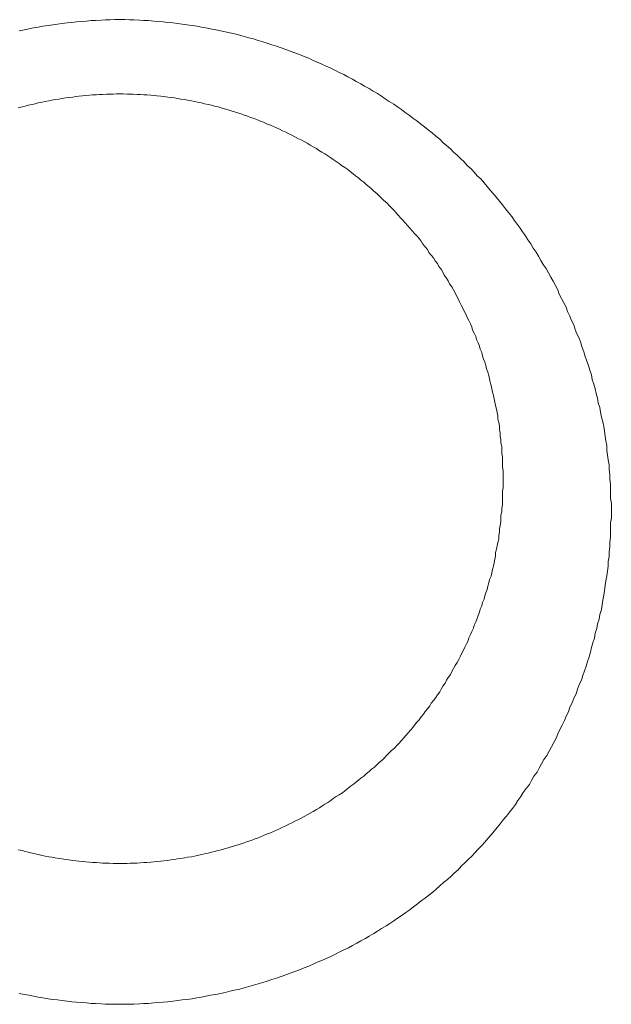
# Model space of a CAD drawing. Header units: millimetres. Extents: x -2274 to 12297, y -16157 to 26321.
# Tile 250 of 256: x -485.244 to -484.472, y -846.277 to -844.992. Entities that reach past the tile are written whole.
import ezdxf

# ---------------------------------------------------------------- set-up
doc = ezdxf.new("R2010")
doc.units = ezdxf.units.MM

msp = doc.modelspace()

# ---------------------------------------------------------------- linework, layer by layer
at = {"color": 253, "lineweight": 13}
for points in [[(-485.1125, -844.9924, 0), (-485.1195, -844.9924, 0), (-485.1255, -844.9926, 0), (-485.1315, -844.9928, 0), (-485.1375, -844.993, 0), (-485.1445, -844.9933, 0), (-485.1505, -844.9937, 0), (-485.1565, -844.9942, 0), (-485.1625, -844.9947, 0), (-485.1695, -844.9952, 0), (-485.1755, -844.9959, 0), (-485.1815, -844.9966, 0), (-485.1885, -844.9973, 0), (-485.1945, -844.9981, 0), (-485.2005, -844.999, 0), (-485.2065, -844.9999, 0), (-485.2135, -845.0009, 0), (-485.2195, -845.002, 0), (-485.2255, -845.0031, 0), (-485.2315, -845.0043, 0), (-485.2375, -845.0056, 0), (-485.2445, -845.0069, 0)], [(-485.1125, -844.9924, 0), (-485.1065, -844.9924, 0), (-485.1005, -844.9926, 0), (-485.0945, -844.9928, 0), (-485.0875, -844.993, 0), (-485.0815, -844.9933, 0), (-485.0755, -844.9937, 0), (-485.0685, -844.9942, 0), (-485.0625, -844.9947, 0), (-485.0565, -844.9952, 0), (-485.0505, -844.9959, 0), (-485.0435, -844.9966, 0), (-485.0375, -844.9973, 0), (-485.0315, -844.9981, 0), (-485.0255, -844.999, 0), (-485.0185, -844.9999, 0), (-485.0125, -845.0009, 0), (-485.0065, -845.002, 0), (-485.0005, -845.0031, 0), (-484.9945, -845.0043, 0), (-484.9875, -845.0056, 0), (-484.9815, -845.0069, 0), (-484.9755, -845.0082, 0), (-484.9695, -845.0096, 0), (-484.9635, -845.0111, 0), (-484.9565, -845.0127, 0), (-484.9505, -845.0143, 0), (-484.9445, -845.0159, 0), (-484.9385, -845.0176, 0), (-484.9325, -845.0194, 0), (-484.9265, -845.0213, 0), (-484.9205, -845.0231, 0), (-484.9145, -845.0251, 0), (-484.9085, -845.0271, 0), (-484.9025, -845.0292, 0), (-484.8965, -845.0313, 0), (-484.8905, -845.0335, 0), (-484.8845, -845.0357, 0), (-484.8785, -845.038, 0), (-484.8725, -845.0404, 0), (-484.8665, -845.0428, 0), (-484.8615, -845.0452, 0), (-484.8555, -845.0478, 0), (-484.8495, -845.0503, 0), (-484.8435, -845.053, 0), (-484.8375, -845.0557, 0), (-484.8325, -845.0584, 0), (-484.8265, -845.0612, 0), (-484.8205, -845.0641, 0), (-484.8155, -845.067, 0), (-484.8095, -845.0699, 0), (-484.8045, -845.0729, 0), (-484.7985, -845.076, 0), (-484.7935, -845.0791, 0), (-484.7875, -845.0823, 0), (-484.7825, -845.0855, 0), (-484.7765, -845.0888, 0), (-484.7715, -845.0922, 0), (-484.7665, -845.0956, 0), (-484.7615, -845.099, 0), (-484.7555, -845.1025, 0), (-484.7505, -845.106, 0), (-484.7455, -845.1096, 0), (-484.7405, -845.1133, 0), (-484.7355, -845.117, 0), (-484.7305, -845.1207, 0), (-484.7255, -845.1245, 0), (-484.7205, -845.1283, 0), (-484.7155, -845.1322, 0), (-484.7105, -845.1361, 0), (-484.7055, -845.1401, 0), (-484.7005, -845.1442, 0), (-484.6955, -845.1482, 0), (-484.6915, -845.1524, 0), (-484.6865, -845.1565, 0), (-484.6815, -845.1607, 0), (-484.6775, -845.165, 0), (-484.6725, -845.1693, 0), (-484.6685, -845.1736, 0), (-484.6635, -845.178, 0), (-484.6595, -845.1825, 0), (-484.6545, -845.187, 0), (-484.6505, -845.1915, 0), (-484.6465, -845.196, 0), (-484.6415, -845.2006, 0), (-484.6375, -845.2053, 0), (-484.6335, -845.21, 0), (-484.6295, -845.2147, 0), (-484.6255, -845.2195, 0), (-484.6215, -845.2243, 0), (-484.6175, -845.2291, 0), (-484.6135, -845.234, 0), (-484.6095, -845.239, 0), (-484.6055, -845.2439, 0), (-484.6015, -845.2489, 0), (-484.5985, -845.254, 0), (-484.5945, -845.259, 0), (-484.5905, -845.2642, 0), (-484.5875, -845.2693, 0), (-484.5835, -845.2745, 0), (-484.5805, -845.2797, 0), (-484.5765, -845.2849, 0), (-484.5735, -845.2902, 0), (-484.5695, -845.2955, 0), (-484.5665, -845.3009, 0), (-484.5635, -845.3063, 0), (-484.5605, -845.3117, 0), (-484.5565, -845.3171, 0), (-484.5535, -845.3226, 0), (-484.5505, -845.3281, 0), (-484.5475, -845.3336, 0), (-484.5445, -845.3392, 0), (-484.5415, -845.3448, 0), (-484.5395, -845.3504, 0), (-484.5365, -845.356, 0), (-484.5335, -845.3617, 0), (-484.5305, -845.3674, 0), (-484.5285, -845.3731, 0), (-484.5255, -845.3789, 0), (-484.5235, -845.3846, 0), (-484.5205, -845.3904, 0), (-484.5185, -845.3963, 0), (-484.5165, -845.4021, 0), (-484.5135, -845.408, 0), (-484.5115, -845.4138, 0), (-484.5095, -845.4198, 0), (-484.5075, -845.4257, 0), (-484.5055, -845.4316, 0), (-484.5035, -845.4376, 0), (-484.5015, -845.4436, 0), (-484.4995, -845.4496, 0), (-484.4975, -845.4556, 0), (-484.4965, -845.4617, 0), (-484.4945, -845.4677, 0), (-484.4925, -845.4738, 0), (-484.4915, -845.4799, 0), (-484.4895, -845.486, 0), (-484.4885, -845.4921, 0), (-484.4865, -845.4983, 0), (-484.4855, -845.5044, 0), (-484.4845, -845.5106, 0), (-484.4825, -845.5168, 0), (-484.4815, -845.5229, 0), (-484.4805, -845.5291, 0), (-484.4795, -845.5354, 0), (-484.4785, -845.5416, 0), (-484.4775, -845.5478, 0), (-484.4775, -845.5541, 0), (-484.4765, -845.5603, 0), (-484.4755, -845.5666, 0), (-484.4745, -845.5728, 0), (-484.4745, -845.5791, 0), (-484.4735, -845.5854, 0), (-484.4735, -845.5917, 0), (-484.4725, -845.598, 0), (-484.4725, -845.6043, 0), (-484.4725, -845.6106, 0), (-484.4725, -845.6169, 0), (-484.4715, -845.6232, 0), (-484.4715, -845.6295, 0), (-484.4715, -845.6358, 0), (-484.4715, -845.6421, 0), (-484.4725, -845.6485, 0), (-484.4725, -845.6548, 0), (-484.4725, -845.6611, 0), (-484.4725, -845.6674, 0), (-484.4735, -845.6737, 0), (-484.4735, -845.6801, 0), (-484.4745, -845.6864, 0), (-484.4745, -845.6927, 0), (-484.4755, -845.699, 0), (-484.4755, -845.7053, 0), (-484.4765, -845.7116, 0), (-484.4775, -845.7179, 0), (-484.4785, -845.7242, 0), (-484.4795, -845.7305, 0), (-484.4805, -845.7367, 0), (-484.4815, -845.743, 0), (-484.4825, -845.7493, 0), (-484.4835, -845.7555, 0), (-484.4845, -845.7617, 0), (-484.4865, -845.768, 0), (-484.4875, -845.7742, 0), (-484.4895, -845.7804, 0), (-484.4905, -845.7866, 0), (-484.4925, -845.7927, 0), (-484.4935, -845.7989, 0), (-484.4955, -845.805, 0), (-484.4975, -845.8112, 0), (-484.4985, -845.8173, 0), (-484.5005, -845.8234, 0), (-484.5025, -845.8295, 0), (-484.5045, -845.8355, 0), (-484.5065, -845.8416, 0), (-484.5085, -845.8476, 0), (-484.5105, -845.8536, 0), (-484.5135, -845.8596, 0), (-484.5155, -845.8655, 0), (-484.5175, -845.8715, 0), (-484.5205, -845.8774, 0), (-484.5225, -845.8833, 0), (-484.5255, -845.8891, 0), (-484.5275, -845.895, 0), (-484.5305, -845.9008, 0), (-484.5325, -845.9066, 0), (-484.5355, -845.9124, 0), (-484.5385, -845.9181, 0), (-484.5415, -845.9238, 0), (-484.5435, -845.9295, 0), (-484.5465, -845.9351, 0), (-484.5495, -845.9408, 0), (-484.5525, -845.9464, 0), (-484.5555, -845.9519, 0), (-484.5595, -845.9574, 0), (-484.5625, -845.9629, 0), (-484.5655, -845.9684, 0), (-484.5685, -845.9738, 0), (-484.5725, -845.9792, 0), (-484.5755, -845.9846, 0), (-484.5785, -845.9899, 0), (-484.5825, -845.9952, 0), (-484.5865, -846.0004, 0), (-484.5895, -846.0056, 0), (-484.5935, -846.0108, 0), (-484.5965, -846.0159, 0), (-484.6005, -846.021, 0), (-484.6045, -846.0261, 0), (-484.6085, -846.0311, 0), (-484.6125, -846.036, 0), (-484.6165, -846.041, 0), (-484.6205, -846.0458, 0), (-484.6245, -846.0507, 0), (-484.6285, -846.0555, 0), (-484.6325, -846.0602, 0), (-484.6365, -846.0649, 0), (-484.6405, -846.0696, 0), (-484.6455, -846.0742, 0), (-484.6495, -846.0788, 0), (-484.6535, -846.0833, 0), (-484.6585, -846.0878, 0), (-484.6625, -846.0922, 0), (-484.6675, -846.0966, 0), (-484.6715, -846.101, 0), (-484.6765, -846.1053, 0), (-484.6805, -846.1095, 0), (-484.6855, -846.1137, 0), (-484.6905, -846.1179, 0), (-484.6955, -846.122, 0), (-484.6995, -846.1261, 0), (-484.7045, -846.1301, 0), (-484.7095, -846.1341, 0), (-484.7145, -846.138, 0), (-484.7195, -846.1418, 0), (-484.7245, -846.1457, 0), (-484.7295, -846.1494, 0), (-484.7345, -846.1532, 0), (-484.7395, -846.1568, 0), (-484.7445, -846.1604, 0), (-484.7505, -846.164, 0), (-484.7555, -846.1675, 0), (-484.7605, -846.171, 0), (-484.7655, -846.1744, 0), (-484.7715, -846.1778, 0), (-484.7765, -846.1811, 0), (-484.7815, -846.1843, 0), (-484.7875, -846.1875, 0), (-484.7925, -846.1907, 0), (-484.7985, -846.1938, 0), (-484.8035, -846.1968, 0), (-484.8095, -846.1998, 0), (-484.8145, -846.2028, 0), (-484.8205, -846.2057, 0), (-484.8265, -846.2085, 0), (-484.8315, -846.2113, 0), (-484.8375, -846.214, 0), (-484.8435, -846.2166, 0), (-484.8495, -846.2193, 0), (-484.8555, -846.2218, 0), (-484.8605, -846.2243, 0), (-484.8665, -846.2268, 0), (-484.8725, -846.2291, 0), (-484.8785, -846.2315, 0), (-484.8845, -846.2337, 0), (-484.8905, -846.236, 0), (-484.8965, -846.2381, 0), (-484.9025, -846.2402, 0), (-484.9085, -846.2423, 0), (-484.9145, -846.2443, 0), (-484.9205, -846.2462, 0), (-484.9265, -846.2481, 0), (-484.9325, -846.2499, 0), (-484.9385, -846.2517, 0), (-484.9445, -846.2534, 0), (-484.9505, -846.255, 0), (-484.9565, -846.2566, 0), (-484.9635, -846.2581, 0), (-484.9695, -846.2596, 0), (-484.9755, -846.261, 0), (-484.9815, -846.2623, 0), (-484.9875, -846.2636, 0), (-484.9945, -846.2648, 0), (-485.0005, -846.266, 0), (-485.0065, -846.2671, 0), (-485.0125, -846.2682, 0), (-485.0185, -846.2692, 0), (-485.0255, -846.2701, 0), (-485.0315, -846.2709, 0), (-485.0375, -846.2717, 0), (-485.0435, -846.2725, 0), (-485.0505, -846.2732, 0), (-485.0565, -846.2738, 0), (-485.0625, -846.2743, 0), (-485.0685, -846.2748, 0), (-485.0755, -846.2753, 0), (-485.0815, -846.2756, 0), (-485.0875, -846.276, 0), (-485.0945, -846.2762, 0), (-485.1005, -846.2764, 0), (-485.1065, -846.2765, 0), (-485.1125, -846.2765, 0)], [(-485.2455, -845.1075, 0), (-485.2405, -845.1063, 0), (-485.2365, -845.1052, 0), (-485.2325, -845.1041, 0), (-485.2275, -845.103, 0), (-485.2235, -845.102, 0), (-485.2195, -845.101, 0), (-485.2145, -845.1001, 0), (-485.2105, -845.0991, 0), (-485.2055, -845.0983, 0), (-485.2015, -845.0974, 0), (-485.1975, -845.0967, 0), (-485.1925, -845.0959, 0), (-485.1885, -845.0952, 0), (-485.1835, -845.0945, 0), (-485.1795, -845.0939, 0), (-485.1745, -845.0933, 0), (-485.1705, -845.0927, 0), (-485.1665, -845.0922, 0), (-485.1615, -845.0918, 0), (-485.1575, -845.0913, 0), (-485.1525, -845.0909, 0), (-485.1485, -845.0906, 0), (-485.1435, -845.0903, 0), (-485.1395, -845.09, 0), (-485.1355, -845.0898, 0), (-485.1305, -845.0896, 0), (-485.1265, -845.0895, 0), (-485.1215, -845.0894, 0), (-485.1175, -845.0893, 0), (-485.1125, -845.0893, 0)], [(-485.1125, -846.0928, 0), (-485.1085, -846.0928, 0), (-485.1035, -846.0927, 0), (-485.0995, -846.0926, 0), (-485.0955, -846.0925, 0), (-485.0905, -846.0923, 0), (-485.0865, -846.0921, 0), (-485.0815, -846.0918, 0), (-485.0775, -846.0915, 0), (-485.0725, -846.0912, 0), (-485.0685, -846.0908, 0), (-485.0645, -846.0904, 0), (-485.0595, -846.0899, 0), (-485.0555, -846.0894, 0), (-485.0505, -846.0889, 0), (-485.0465, -846.0883, 0), (-485.0415, -846.0877, 0), (-485.0375, -846.087, 0), (-485.0335, -846.0863, 0), (-485.0285, -846.0856, 0), (-485.0245, -846.0848, 0), (-485.0195, -846.084, 0), (-485.0155, -846.0832, 0), (-485.0115, -846.0823, 0), (-485.0065, -846.0813, 0), (-485.0025, -846.0804, 0), (-484.9975, -846.0794, 0), (-484.9935, -846.0783, 0), (-484.9895, -846.0772, 0), (-484.9845, -846.0761, 0), (-484.9805, -846.075, 0), (-484.9765, -846.0738, 0), (-484.9715, -846.0725, 0), (-484.9675, -846.0712, 0), (-484.9635, -846.0699, 0), (-484.9585, -846.0686, 0), (-484.9545, -846.0672, 0), (-484.9505, -846.0658, 0), (-484.9465, -846.0643, 0), (-484.9415, -846.0628, 0), (-484.9375, -846.0613, 0), (-484.9335, -846.0597, 0), (-484.9295, -846.0581, 0), (-484.9255, -846.0564, 0), (-484.9215, -846.0547, 0), (-484.9165, -846.053, 0), (-484.9125, -846.0512, 0), (-484.9085, -846.0494, 0), (-484.9045, -846.0476, 0), (-484.9005, -846.0457, 0), (-484.8965, -846.0438, 0), (-484.8925, -846.0418, 0), (-484.8885, -846.0399, 0), (-484.8845, -846.0378, 0), (-484.8805, -846.0358, 0), (-484.8765, -846.0337, 0), (-484.8725, -846.0315, 0), (-484.8685, -846.0294, 0), (-484.8645, -846.0272, 0), (-484.8605, -846.0249, 0), (-484.8565, -846.0227, 0), (-484.8525, -846.0203, 0), (-484.8495, -846.018, 0), (-484.8455, -846.0156, 0), (-484.8415, -846.0132, 0), (-484.8375, -846.0107, 0), (-484.8345, -846.0083, 0), (-484.8305, -846.0057, 0), (-484.8265, -846.0032, 0), (-484.8225, -846.0006, 0), (-484.8195, -845.998, 0), (-484.8155, -845.9953, 0), (-484.8125, -845.9927, 0), (-484.8085, -845.9899, 0), (-484.8055, -845.9872, 0), (-484.8015, -845.9844, 0), (-484.7985, -845.9816, 0), (-484.7945, -845.9788, 0), (-484.7915, -845.9759, 0), (-484.7875, -845.973, 0), (-484.7845, -845.97, 0), (-484.7805, -845.9671, 0), (-484.7775, -845.9641, 0), (-484.7745, -845.9611, 0), (-484.7705, -845.958, 0), (-484.7675, -845.9549, 0), (-484.7645, -845.9518, 0), (-484.7615, -845.9487, 0), (-484.7585, -845.9455, 0), (-484.7545, -845.9423, 0), (-484.7515, -845.9391, 0), (-484.7485, -845.9358, 0), (-484.7455, -845.9325, 0), (-484.7425, -845.9292, 0), (-484.7395, -845.9259, 0), (-484.7365, -845.9225, 0), (-484.7335, -845.9192, 0), (-484.7305, -845.9157, 0), (-484.7285, -845.9123, 0), (-484.7255, -845.9088, 0), (-484.7225, -845.9054, 0), (-484.7195, -845.9018, 0), (-484.7165, -845.8983, 0), (-484.7145, -845.8947, 0), (-484.7115, -845.8912, 0), (-484.7085, -845.8875, 0), (-484.7065, -845.8839, 0), (-484.7035, -845.8802, 0), (-484.7005, -845.8766, 0), (-484.6985, -845.8729, 0), (-484.6955, -845.8691, 0), (-484.6935, -845.8654, 0), (-484.6915, -845.8616, 0), (-484.6885, -845.8578, 0), (-484.6865, -845.854, 0), (-484.6845, -845.8502, 0), (-484.6815, -845.8463, 0), (-484.6795, -845.8424, 0), (-484.6775, -845.8385, 0), (-484.6755, -845.8346, 0), (-484.6725, -845.8307, 0), (-484.6705, -845.8267, 0), (-484.6685, -845.8227, 0), (-484.6665, -845.8187, 0), (-484.6645, -845.8147, 0), (-484.6625, -845.8107, 0), (-484.6605, -845.8066, 0), (-484.6585, -845.8025, 0), (-484.6575, -845.7985, 0), (-484.6555, -845.7944, 0), (-484.6535, -845.7902, 0), (-484.6515, -845.7861, 0), (-484.6505, -845.782, 0), (-484.6485, -845.7778, 0), (-484.6465, -845.7736, 0), (-484.6455, -845.7694, 0), (-484.6435, -845.7652, 0), (-484.6425, -845.761, 0), (-484.6405, -845.7568, 0), (-484.6395, -845.7525, 0), (-484.6375, -845.7482, 0), (-484.6365, -845.744, 0), (-484.6355, -845.7397, 0), (-484.6335, -845.7354, 0), (-484.6325, -845.7311, 0), (-484.6315, -845.7268, 0), (-484.6305, -845.7224, 0), (-484.6285, -845.7181, 0), (-484.6275, -845.7137, 0), (-484.6265, -845.7094, 0), (-484.6255, -845.705, 0), (-484.6245, -845.7006, 0), (-484.6235, -845.6962, 0), (-484.6225, -845.6919, 0), (-484.6225, -845.6875, 0), (-484.6215, -845.683, 0), (-484.6205, -845.6786, 0), (-484.6195, -845.6742, 0), (-484.6185, -845.6698, 0), (-484.6185, -845.6653, 0), (-484.6175, -845.6609, 0), (-484.6175, -845.6564, 0), (-484.6165, -845.652, 0), (-484.6155, -845.6475, 0), (-484.6155, -845.6431, 0), (-484.6155, -845.6386, 0), (-484.6145, -845.6341, 0), (-484.6145, -845.6297, 0), (-484.6135, -845.6252, 0), (-484.6135, -845.6207, 0), (-484.6135, -845.6162, 0), (-484.6135, -845.6118, 0), (-484.6135, -845.6073, 0), (-484.6125, -845.6028, 0), (-484.6125, -845.5983, 0), (-484.6125, -845.5938, 0), (-484.6125, -845.5893, 0), (-484.6125, -845.5849, 0), (-484.6125, -845.5804, 0), (-484.6135, -845.5759, 0), (-484.6135, -845.5714, 0), (-484.6135, -845.5669, 0), (-484.6135, -845.5625, 0), (-484.6145, -845.558, 0), (-484.6145, -845.5535, 0), (-484.6145, -845.549, 0), (-484.6155, -845.5446, 0), (-484.6155, -845.5401, 0), (-484.6165, -845.5357, 0), (-484.6165, -845.5312, 0), (-484.6175, -845.5268, 0), (-484.6175, -845.5223, 0), (-484.6185, -845.5179, 0), (-484.6195, -845.5134, 0), (-484.6195, -845.509, 0), (-484.6205, -845.5046, 0), (-484.6215, -845.5002, 0), (-484.6225, -845.4958, 0), (-484.6235, -845.4914, 0), (-484.6245, -845.487, 0), (-484.6255, -845.4826, 0), (-484.6265, -845.4782, 0), (-484.6275, -845.4739, 0), (-484.6285, -845.4695, 0), (-484.6295, -845.4652, 0), (-484.6305, -845.4608, 0), (-484.6315, -845.4565, 0), (-484.6325, -845.4522, 0), (-484.6345, -845.4479, 0), (-484.6355, -845.4436, 0), (-484.6365, -845.4393, 0), (-484.6385, -845.435, 0), (-484.6395, -845.4308, 0), (-484.6405, -845.4265, 0), (-484.6425, -845.4223, 0), (-484.6435, -845.4181, 0), (-484.6455, -845.4139, 0), (-484.6475, -845.4097, 0), (-484.6485, -845.4055, 0), (-484.6505, -845.4014, 0), (-484.6525, -845.3972, 0), (-484.6535, -845.3931, 0), (-484.6555, -845.389, 0), (-484.6575, -845.3849, 0), (-484.6595, -845.3808, 0), (-484.6615, -845.3767, 0), (-484.6635, -845.3727, 0), (-484.6655, -845.3686, 0), (-484.6675, -845.3646, 0), (-484.6695, -845.3606, 0), (-484.6715, -845.3567, 0), (-484.6735, -845.3527, 0), (-484.6755, -845.3488, 0), (-484.6775, -845.3449, 0), (-484.6795, -845.341, 0), (-484.6825, -845.3371, 0), (-484.6845, -845.3332, 0), (-484.6865, -845.3294, 0), (-484.6895, -845.3256, 0), (-484.6915, -845.3218, 0), (-484.6935, -845.318, 0), (-484.6965, -845.3143, 0), (-484.6985, -845.3105, 0), (-484.7015, -845.3068, 0), (-484.7035, -845.3031, 0), (-484.7065, -845.2995, 0), (-484.7095, -845.2959, 0), (-484.7115, -845.2922, 0), (-484.7145, -845.2887, 0), (-484.7175, -845.2851, 0), (-484.7195, -845.2815, 0), (-484.7225, -845.278, 0), (-484.7255, -845.2745, 0), (-484.7285, -845.2711, 0), (-484.7315, -845.2676, 0), (-484.7345, -845.2642, 0), (-484.7375, -845.2608, 0), (-484.7405, -845.2575, 0), (-484.7435, -845.2541, 0), (-484.7465, -845.2508, 0), (-484.7495, -845.2475, 0), (-484.7525, -845.2443, 0), (-484.7555, -845.241, 0), (-484.7585, -845.2378, 0), (-484.7615, -845.2347, 0), (-484.7645, -845.2315, 0), (-484.7685, -845.2284, 0), (-484.7715, -845.2253, 0), (-484.7745, -845.2223, 0), (-484.7775, -845.2192, 0), (-484.7815, -845.2162, 0), (-484.7845, -845.2132, 0), (-484.7875, -845.2103, 0), (-484.7915, -845.2074, 0), (-484.7945, -845.2045, 0), (-484.7985, -845.2017, 0), (-484.8015, -845.1988, 0), (-484.8055, -845.196, 0), (-484.8085, -845.1933, 0), (-484.8125, -845.1906, 0), (-484.8155, -845.1879, 0), (-484.8195, -845.1852, 0), (-484.8235, -845.1826, 0), (-484.8265, -845.18, 0), (-484.8305, -845.1774, 0), (-484.8345, -845.1749, 0), (-484.8375, -845.1724, 0), (-484.8415, -845.1699, 0), (-484.8455, -845.1675, 0), (-484.8495, -845.1651, 0), (-484.8535, -845.1627, 0), (-484.8565, -845.1604, 0), (-484.8605, -845.1581, 0), (-484.8645, -845.1559, 0), (-484.8685, -845.1536, 0), (-484.8725, -845.1515, 0), (-484.8765, -845.1493, 0), (-484.8805, -845.1472, 0), (-484.8845, -845.1451, 0), (-484.8885, -845.1431, 0), (-484.8925, -845.1411, 0), (-484.8965, -845.1391, 0), (-484.9005, -845.1372, 0), (-484.9045, -845.1353, 0), (-484.9085, -845.1334, 0), (-484.9125, -845.1316, 0), (-484.9165, -845.1298, 0), (-484.9215, -845.1281, 0), (-484.9255, -845.1263, 0), (-484.9295, -845.1247, 0), (-484.9335, -845.123, 0), (-484.9375, -845.1214, 0), (-484.9425, -845.1199, 0), (-484.9465, -845.1183, 0), (-484.9505, -845.1169, 0), (-484.9545, -845.1154, 0), (-484.9595, -845.114, 0), (-484.9635, -845.1126, 0), (-484.9675, -845.1113, 0), (-484.9715, -845.11, 0), (-484.9765, -845.1087, 0), (-484.9805, -845.1075, 0), (-484.9845, -845.1063, 0), (-484.9895, -845.1052, 0), (-484.9935, -845.1041, 0), (-484.9975, -845.103, 0), (-485.0025, -845.102, 0), (-485.0065, -845.101, 0), (-485.0115, -845.1001, 0), (-485.0155, -845.0991, 0), (-485.0195, -845.0983, 0), (-485.0245, -845.0974, 0), (-485.0285, -845.0967, 0), (-485.0335, -845.0959, 0), (-485.0375, -845.0952, 0), (-485.0415, -845.0945, 0), (-485.0465, -845.0939, 0), (-485.0505, -845.0933, 0), (-485.0555, -845.0927, 0), (-485.0595, -845.0922, 0), (-485.0645, -845.0918, 0), (-485.0685, -845.0913, 0), (-485.0725, -845.0909, 0), (-485.0775, -845.0906, 0), (-485.0815, -845.0903, 0), (-485.0865, -845.09, 0), (-485.0905, -845.0898, 0), (-485.0955, -845.0896, 0), (-485.0995, -845.0895, 0), (-485.1035, -845.0894, 0), (-485.1085, -845.0893, 0), (-485.1125, -845.0893, 0)], [(-485.1125, -846.0928, 0), (-485.1175, -846.0928, 0), (-485.1215, -846.0927, 0), (-485.1265, -846.0926, 0), (-485.1305, -846.0925, 0), (-485.1355, -846.0923, 0), (-485.1395, -846.0921, 0), (-485.1435, -846.0918, 0), (-485.1485, -846.0915, 0), (-485.1525, -846.0912, 0), (-485.1575, -846.0908, 0), (-485.1615, -846.0904, 0), (-485.1665, -846.0899, 0), (-485.1705, -846.0894, 0), (-485.1745, -846.0889, 0), (-485.1795, -846.0883, 0), (-485.1835, -846.0877, 0), (-485.1885, -846.087, 0), (-485.1925, -846.0863, 0), (-485.1975, -846.0856, 0), (-485.2015, -846.0848, 0), (-485.2055, -846.084, 0), (-485.2105, -846.0832, 0), (-485.2145, -846.0823, 0), (-485.2195, -846.0813, 0), (-485.2235, -846.0804, 0), (-485.2275, -846.0794, 0), (-485.2325, -846.0783, 0), (-485.2365, -846.0772, 0), (-485.2405, -846.0761, 0), (-485.2455, -846.075, 0)], [(-485.2445, -846.2623, 0), (-485.2375, -846.2636, 0), (-485.2315, -846.2648, 0), (-485.2255, -846.266, 0), (-485.2195, -846.2671, 0), (-485.2135, -846.2682, 0), (-485.2065, -846.2692, 0), (-485.2005, -846.2701, 0), (-485.1945, -846.2709, 0), (-485.1885, -846.2717, 0), (-485.1815, -846.2725, 0), (-485.1755, -846.2732, 0), (-485.1695, -846.2738, 0), (-485.1625, -846.2743, 0), (-485.1565, -846.2748, 0), (-485.1505, -846.2753, 0), (-485.1445, -846.2756, 0), (-485.1375, -846.276, 0), (-485.1315, -846.2762, 0), (-485.1255, -846.2764, 0), (-485.1195, -846.2765, 0), (-485.1125, -846.2765, 0)]]:
    msp.add_polyline3d(points, dxfattribs=at)

doc.saveas('drawing.dxf')
